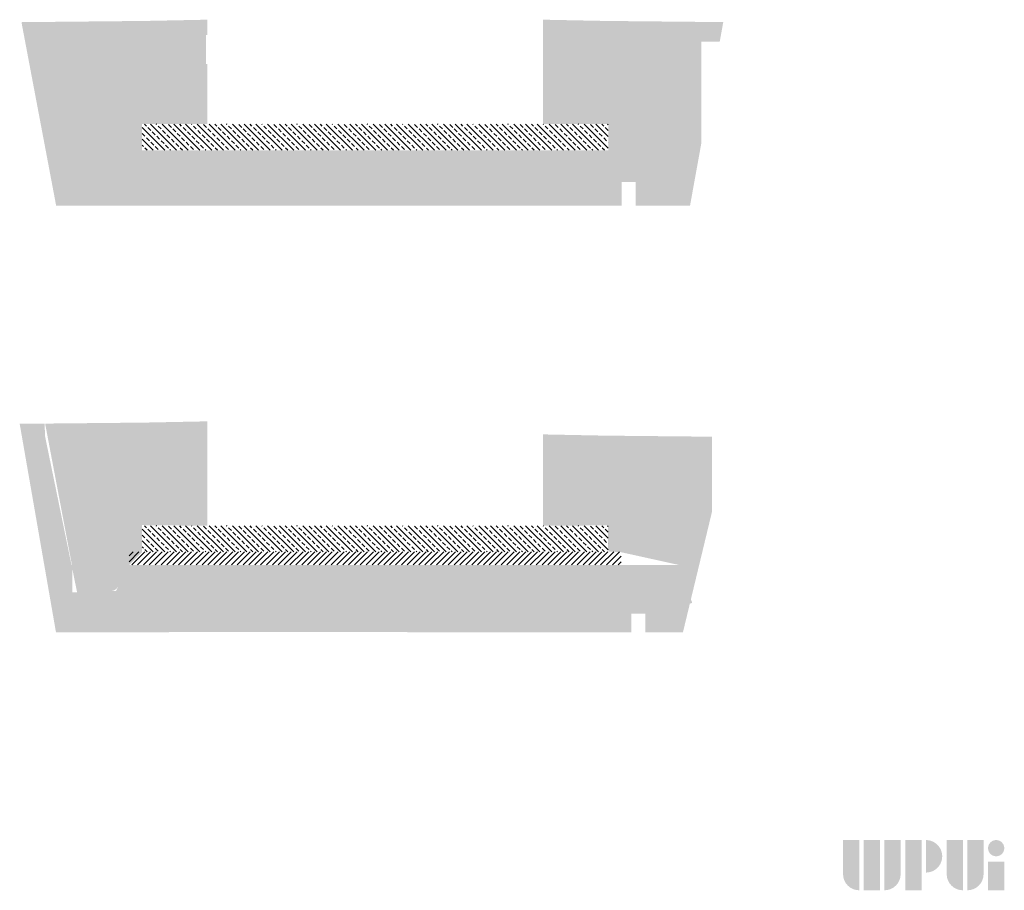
# Model space of a CAD drawing. Header units: millimetres. Extents: x 11359 to 209982, y 9392 to 44475.
# Tile 30 of 32: x 165459 to 173001, y 31153 to 37822. Entities that reach past the tile are written whole.
import ezdxf

# ---------------------------------------------------------------- set-up
doc = ezdxf.new("R2010")
doc.units = ezdxf.units.MM
for name, color, linetype in [('Obudowa', 7, 'Continuous'), ('Tabelka', 7, 'Continuous'), ('Warstwa 1', 7, 'Continuous')]:
    doc.layers.add(name, color=color, linetype=linetype)

msp = doc.modelspace()

# ---------------------------------------------------------------- hatches: boundary and pattern name
h = msp.add_hatch()
h.set_pattern_fill('CONC_DEMOLITION', color=256, scale=8, angle=315, style=0)
h.set_pattern_definition([(0, (164892.0507904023, 32671.45443187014), (1.493089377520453e-14, 60.96), [20.32, -20.32]), (0, (164902.2106929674, 32661.29452930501), (1.493089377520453e-14, 60.96), [20.32, -20.32]), (270, (164892.0507904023, 32671.45443187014), (60.96, -1.11981703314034e-14), [20.32, -20.32]), (270, (164902.2106929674, 32661.29452930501), (60.96, -1.11981703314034e-14), [20.32, -20.32])])
h.paths.add_polyline_path([(165861.6554129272, 33617.34793379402), (165653.9692004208, 34628.4462134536), (165649.4329425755, 34728.36080271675), (165459.1482162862, 34726.45795545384), (165737.0418077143, 33129.99598422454), (165910.0862636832, 33129.99598422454), (165910.097949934, 33381.51058455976), (165898.9056357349, 33435.99917817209), (165861.6554129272, 33435.99917817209)])
h.paths.add_polyline_path([(168368.6860580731, 33272.38436810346), (165932.513189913, 33272.38436810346), (165910.097949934, 33381.51058455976), (165910.0862636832, 33129.99598422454), (166602.369961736, 33129.99598422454), (166602.369961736, 33130.63273784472), (168368.5473460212, 33130.63273784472)])
h.paths.add_polyline_path([(170709.805413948, 34628.4462134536), (170466.8176161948, 33445.48591328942), (170431.2614244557, 33272.38436810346), (170380.1027328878, 33272.38436810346), (170330.8404307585, 33129.99598422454), (170539.5660516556, 33129.99598422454), (170763.1300645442, 34057.93098603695), (170763.1300645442, 34627.76727047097), (170709.8039571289, 34628.30053154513)])
h.paths.add_polyline_path([(168368.5473460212, 33130.85277142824), (168429.5366284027, 33130.85277142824), (168429.5366284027, 33129.99598422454), (169354.9067372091, 33129.99598422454), (170145.0361667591, 33129.99598422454), (170145.0361667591, 33272.38436810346), (168368.6860580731, 33272.38436810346)])
h.paths.add_polyline_path([(170380.1027328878, 33272.38436810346), (170252.2433739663, 33272.38436810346), (170252.2433739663, 33129.99598422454), (170330.8404307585, 33129.99598422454)])
at = {"ltscale": 20}
h = msp.add_hatch(dxfattribs=at)
h.set_pattern_fill('ANSI31', color=256, scale=10, style=0)
h.set_pattern_definition([(45, (10471.37597598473, 28264.07409868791), (-22.45064030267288, 22.45064030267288), [])])
h.paths.add_polyline_path([(166296.9609798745, 33645.56001078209), (166297.5330154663, 33645.56010687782), (170066.9609798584, 33645.56010687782), (170066.9609798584, 33745.56010687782), (169966.9456920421, 33745.56010687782), (169966.9456920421, 33745.48591328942), (166396.9456920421, 33745.48591328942), (166396.9456920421, 33745.56010687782), (166296.9609798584, 33745.56010687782), (166296.9609798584, 33645.56010687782)])
h = msp.add_hatch()
h.set_pattern_fill('DOTS2', color=256, scale=5, angle=180, style=0)
h.set_pattern_definition([(180, (164886.9707904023, 32668.9144318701), (-1.555301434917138e-14, -127), [0, -127]), (180, (164846.3307904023, 32666.37443187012), (-1.555301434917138e-14, -127), [0, -127]), (180, (164869.1907904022, 32638.43443187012), (-1.555301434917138e-14, -127), [0, -127]), (180, (164841.2507904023, 32618.11443187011), (-1.555301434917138e-14, -127), [0, -127]), (180, (164874.2707904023, 32610.49443187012), (-1.555301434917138e-14, -127), [0, -127]), (180, (164864.1107904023, 32580.01443187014), (-1.555301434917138e-14, -127), [0, -127]), (180, (164881.8907904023, 32557.15443187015), (-1.555301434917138e-14, -127), [0, -127]), (180, (164841.2507904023, 32559.69443187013), (-1.555301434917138e-14, -127), [0, -127]), (180, (164810.7707904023, 32554.61443187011), (-1.555301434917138e-14, -127), [0, -127]), (180, (164795.5307904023, 32585.09443187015), (-1.555301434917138e-14, -127), [0, -127]), (180, (164770.1307904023, 32587.63443187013), (-1.555301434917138e-14, -127), [0, -127]), (180, (164770.1307904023, 32633.3544318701), (-1.555301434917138e-14, -127), [0, -127]), (180, (164792.9907904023, 32648.59443187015), (-1.555301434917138e-14, -127), [0, -127]), (180, (164828.5507904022, 32640.97443187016), (-1.555301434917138e-14, -127), [0, -127]), (180, (164805.6907904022, 32618.11443187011), (-1.555301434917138e-14, -127), [0, -127]), (180, (164828.5507904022, 32595.25443187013), (-1.555301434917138e-14, -127), [0, -127]), (180, (164775.2107904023, 32666.37443187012), (-1.555301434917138e-14, -127), [0, -127])])
h.paths.add_polyline_path([(165932.513189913, 33272.38436810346), (166214.1575535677, 33479.89091194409), (166196.9569994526, 33445.48591328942), (170466.8176161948, 33445.48591328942), (170252.6197812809, 33188.63906544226), (170609.9030676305, 33356.12967076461), (170507.898926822, 33645.48591328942), (169966.9456920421, 33645.48503242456), (169466.8798071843, 33645.48062461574), (169466.8798071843, 33645.48591328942), (167898.6163244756, 33645.48591328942), (166896.9456920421, 33645.48591328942), (166896.9456920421, 33645.48062461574), (165855.8756875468, 33645.48591328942)])
h = msp.add_hatch(color=256, dxfattribs=at)
h.set_gradient(color1=(255, 255, 255), one_color=1, tint=1)
h.paths.add_polyline_path([(166219.3803413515, 33507.27642102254, 1), (166099.3803413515, 33507.27642102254, 1)])
h.paths.add_polyline_path([(166209.3803413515, 33507.27642102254, 1), (166109.3803413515, 33507.27642102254, 1)], flags=16)
h = msp.add_hatch(color=256, dxfattribs=at)
h.set_gradient(color1=(255, 255, 255), one_color=1, tint=1)
h.paths.add_polyline_path([(166219.3803413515, 33507.27642102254, 1), (166099.3803413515, 33507.27642102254, 1)])
h.paths.add_polyline_path([(166209.3803413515, 33507.27642102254, 1), (166109.3803413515, 33507.27642102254, 1)], flags=16)
h = msp.add_hatch(color=256, dxfattribs=at)
h.set_gradient(color1=(255, 255, 255), one_color=1, tint=1)
h.paths.add_polyline_path([(170266.2614133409, 33505.84048781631, 1), (170146.2614133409, 33505.84048781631, 1)])
h.paths.add_polyline_path([(170256.2614133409, 33505.84048781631, 1), (170156.2614133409, 33505.84048781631, 1)], flags=16)
h = msp.add_hatch(color=256, dxfattribs=at)
h.set_gradient(color1=(255, 255, 255), one_color=1, tint=1)
h.paths.add_polyline_path([(166209.3803413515, 33507.27642102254, 1), (166109.3803413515, 33507.27642102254, 1)])
h = msp.add_hatch(color=256, dxfattribs=at)
h.set_gradient(color1=(255, 255, 255), one_color=1, tint=1)
h.paths.add_polyline_path([(166209.3803413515, 33507.27642102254, 1), (166109.3803413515, 33507.27642102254, 1)])
at = {"layer": 'Obudowa'}
h = msp.add_hatch(dxfattribs=at)
h.set_pattern_fill('CONC_DEMOLITION', color=9, scale=8, angle=315, style=0)
h.set_pattern_definition([(0, (164892.0507904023, 32932.82534090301), (1.493089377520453e-14, 60.96), [20.32, -20.32]), (0, (164902.2106929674, 32922.66543833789), (1.493089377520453e-14, 60.96), [20.32, -20.32]), (270, (164892.0507904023, 32932.82534090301), (60.96, -1.11981703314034e-14), [20.32, -20.32]), (270, (164902.2106929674, 32922.66543833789), (60.96, -1.11981703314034e-14), [20.32, -20.32])])
h.paths.add_polyline_path([(170136.5309543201, 36622.25152320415), (170066.8684997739, 36622.25152320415), (168485.0922289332, 36622.25152320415), (168446.6230047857, 36398.70460555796), (169448.6570745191, 36398.70460555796), (170069.8024244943, 36398.70460555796), (170069.8024244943, 36580.11939107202), (170177.0096317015, 36580.11939107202), (170177.0096317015, 36398.70460555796), (170495.3343635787, 36398.70460555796), (170437.9492317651, 36622.25152320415)])
h.paths.add_polyline_path([(165896.9569981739, 36622.25152320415), (165668.5388480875, 37805.21182336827), (165472.6759683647, 37803.25319457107), (165738.2670994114, 36398.70460555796), (165924.0265431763, 36398.70460555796), (165912.3239681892, 36622.25152320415)])
h.paths.add_polyline_path([(170679.4782887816, 36871.76113711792), (170679.4782887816, 37654.77743747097), (170821.2495527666, 37654.77743747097), (170848.4868823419, 37805.21182336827), (170754.731437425, 37805.21182336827), (170695.2357662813, 37805.21182336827), (170466.8176161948, 36622.25152320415), (170634.3026093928, 36622.25152320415)])
h.paths.add_polyline_path([(165912.3239681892, 36622.25152320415), (165924.0265431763, 36398.70460555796), (167942.6763598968, 36398.70460555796), (167972.7181926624, 36622.25152320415), (166296.9569994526, 36622.25152320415)])
h.paths.add_polyline_path([(170593.8276805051, 36398.70460555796), (170634.3026093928, 36622.25152320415), (170466.8176161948, 36622.25152320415), (170437.9492317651, 36622.25152320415), (170495.3343635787, 36398.70460555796)])
h.paths.add_polyline_path([(168485.0922289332, 36622.25152320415), (167972.7181926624, 36622.25152320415), (167942.6763598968, 36398.70460555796), (168446.6230047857, 36398.70460555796)])
h = msp.add_hatch(dxfattribs=at)
h.set_pattern_fill('BRICK_INSULATING', color=9, scale=8, angle=315, style=0)
h.set_pattern_definition([(0, (164892.0507904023, 32932.82534090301), (1.741937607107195e-14, 71.12), []), (315, (164892.0507904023, 32932.82534090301), (14.36840979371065, 14.36840979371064), [0, -20.32])])
h.paths.add_polyline_path([(169466.8798071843, 37822.25141012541), (169466.8798071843, 37022.25152320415), (169966.9456920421, 37022.25152320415), (169966.9456920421, 36822.25152320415), (169966.9456920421, 36822.25064233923), (170505.4356746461, 36822.25152320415), (170466.8176161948, 36622.25152320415), (170236.5309543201, 36622.25152320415), (170466.8176161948, 36622.25152320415), (170695.2357662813, 37805.21182336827), (169942.4825237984, 37812.73935579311), (169466.8741532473, 37822.25152320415)])
h.paths.add_polyline_path([(170252.2433739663, 37503.49776945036), (170252.2433739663, 37341.00527695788), (170145.036166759, 37341.00527695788), (170145.036166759, 37503.49776945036)], flags=24)
h.paths.add_polyline_path([(170409.8577035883, 37227.78705873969), (170409.8577035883, 37064.38365533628), (170302.6504963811, 37064.38365533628), (170302.6504963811, 37227.78705873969)], flags=24)
h.paths.add_polyline_path([(165896.9569981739, 36622.25152320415), (165858.3389397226, 36822.25152320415), (166396.9456920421, 36822.2506417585), (166396.9456920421, 36822.25152320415), (166396.9456920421, 37022.25152320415), (166896.9456920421, 37022.25152320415), (166896.9196772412, 37482.37571152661), (166885.7616833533, 37482.37571152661), (166885.7616833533, 37704.35071152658), (166896.9071270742, 37704.35071152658), (166896.9004611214, 37822.25152320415), (166421.2920905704, 37812.73935579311), (165668.5388480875, 37805.21182336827)])
h.paths.add_polyline_path([(166713.3505983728, 37270.01284364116), (166714.1400469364, 37270.01284364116), (166714.1400469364, 37377.22005084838), (166713.3505983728, 37377.22005084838)], flags=9)
h.paths.add_polyline_path([(166498.816345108, 37435.87023433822), (166295.086345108, 37435.87023433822), (166295.086345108, 37527.76023433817), (166498.816345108, 37527.76023433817)], flags=24)
h.paths.add_polyline_path([(166867.9410321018, 37128.01792525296), (166472.0253406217, 37128.01792525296), (166472.0253406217, 37235.22513246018), (166867.9410321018, 37235.22513246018)], flags=9)
h = msp.add_hatch(dxfattribs=at)
h.set_pattern_fill('DOTS2', color=9, scale=5, angle=180, style=0)
h.set_pattern_definition([(180, (164886.9707904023, 32930.28534090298), (-1.555301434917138e-14, -127), [0, -127]), (180, (164846.3307904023, 32927.745340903), (-1.555301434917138e-14, -127), [0, -127]), (180, (164869.1907904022, 32899.805340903), (-1.555301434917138e-14, -127), [0, -127]), (180, (164841.2507904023, 32879.48534090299), (-1.555301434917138e-14, -127), [0, -127]), (180, (164874.2707904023, 32871.86534090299), (-1.555301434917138e-14, -127), [0, -127]), (180, (164864.1107904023, 32841.38534090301), (-1.555301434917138e-14, -127), [0, -127]), (180, (164881.8907904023, 32818.52534090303), (-1.555301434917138e-14, -127), [0, -127]), (180, (164841.2507904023, 32821.06534090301), (-1.555301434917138e-14, -127), [0, -127]), (180, (164810.7707904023, 32815.98534090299), (-1.555301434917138e-14, -127), [0, -127]), (180, (164795.5307904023, 32846.46534090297), (-1.555301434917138e-14, -127), [0, -127]), (180, (164770.1307904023, 32849.00534090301), (-1.555301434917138e-14, -127), [0, -127]), (180, (164770.1307904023, 32894.72534090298), (-1.555301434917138e-14, -127), [0, -127]), (180, (164792.9907904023, 32909.96534090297), (-1.555301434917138e-14, -127), [0, -127]), (180, (164828.5507904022, 32902.34534090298), (-1.555301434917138e-14, -127), [0, -127]), (180, (164805.6907904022, 32879.48534090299), (-1.555301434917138e-14, -127), [0, -127]), (180, (164828.5507904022, 32856.625340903), (-1.555301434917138e-14, -127), [0, -127]), (180, (164775.2107904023, 32927.745340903), (-1.555301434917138e-14, -127), [0, -127])])
h.paths.add_polyline_path([(165858.3389397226, 36822.25152320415), (165896.9569981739, 36622.25152320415), (168485.0922289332, 36622.25152320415), (168519.5093656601, 36822.25152320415), (166896.9456920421, 36822.25152320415), (166896.9456920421, 36822.24623453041), (166396.9456920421, 36822.2506417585)])
h.paths.add_polyline_path([(169966.9456920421, 36822.25064233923), (169466.8798071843, 36822.24623453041), (169466.8798071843, 36822.25152320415), (168519.5093656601, 36822.25152320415), (168485.0922289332, 36622.25152320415), (170466.8176161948, 36622.25152320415), (170505.4356746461, 36822.25152320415)])
h = msp.add_hatch(dxfattribs=at)
h.set_pattern_fill('BRICK_INSULATING', color=9, scale=8, angle=225, style=0)
h.set_pattern_definition([(180, (171471.7202094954, 32671.45443187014), (-1.741937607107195e-14, 71.12), []), (225, (171471.7202094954, 32671.45443187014), (-14.36840979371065, 14.36840979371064), [0, -20.32])])
h.paths.add_polyline_path([(166896.8911927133, 34645.48580021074), (166896.9456920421, 33945.48591328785), (166395.3769531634, 33950.3960019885), (166396.5350246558, 33743.10120484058), (166297.5330154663, 33645.56010687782), (165855.8720730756, 33645.48591328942), (165896.9533837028, 33445.48591328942), (165896.9533837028, 33445.48591328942), (165653.9655859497, 34728.4462134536), (165653.9954516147, 34728.30081563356), (166421.2884760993, 34735.97374587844), (166896.8968466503, 34745.48591328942)])
h.paths.add_polyline_path([(166097.5095865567, 33505.84048781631, 1), (166217.5095865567, 33505.84048781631, 1)], flags=16)
h.paths.add_polyline_path([(166498.8127306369, 34401.13943187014), (166498.8127306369, 34401.13943187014), (166498.8127306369, 34493.02943187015), (166498.8127306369, 34493.02943187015)], flags=24)
h.paths.add_polyline_path([(166171.1254604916, 34326.73215953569), (166171.1254604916, 34164.23966704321), (166170.9294417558, 34164.23966704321), (166170.9294417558, 34326.73215953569)], flags=24)
h.paths.add_polyline_path([(165896.9533837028, 33445.48591328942), (165896.9533837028, 33445.48591328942), (170466.8140017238, 33445.48591328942), (170431.2578099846, 33272.38436810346), (165932.513189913, 33272.38436810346), (165932.513189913, 33272.38436810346), (165932.513189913, 33272.38436810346), (165932.513189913, 33272.38436810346), (165932.5095754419, 33272.38436810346)])
h = msp.add_hatch(dxfattribs=at)
h.set_pattern_fill('BRICK_INSULATING', color=9, scale=8, angle=315, style=0)
h.set_pattern_definition([(0, (164892.0507904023, 32671.45443187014), (1.741937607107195e-14, 71.12), []), (315, (164892.0507904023, 32671.45443187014), (14.36840979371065, 14.36840979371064), [0, -20.32])])
h.paths.add_polyline_path([(169466.8798071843, 34645.48580021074), (169468.3306600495, 33945.69211824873), (169964.9551436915, 33948.63434363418), (169966.8080580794, 33748.51958973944), (170064.2018705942, 33743.39512338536), (170507.898926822, 33645.48591328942), (170466.8176161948, 33445.48591328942), (170466.8176161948, 33445.48591328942), (170709.805413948, 34628.4462134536), (170709.775548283, 34628.30081563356), (169942.4825237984, 34635.97374587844), (169466.8741532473, 34645.48591328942)])
h.paths.add_polyline_path([(170266.2614133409, 33505.84048781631, -1), (170146.2614133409, 33505.84048781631, -1)], flags=16)
h.paths.add_polyline_path([(170068.6882692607, 34401.13943187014), (169864.9582692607, 34401.13943187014), (169864.9582692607, 34493.02943187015), (170068.6882692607, 34493.02943187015)], flags=24)
h.paths.add_polyline_path([(170300.0487653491, 34431.00130898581), (170300.0487653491, 34253.85256037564), (170192.8415581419, 34253.85256037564), (170192.8415581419, 34431.00130898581)], flags=9)
h.paths.add_polyline_path([(170466.8176161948, 33445.48591328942), (170466.8176161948, 33445.48591328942), (165896.9569981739, 33445.48591328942), (165932.513189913, 33272.38436810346), (170190.4285657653, 33272.38436810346), (170190.4285657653, 33398.2316073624), (170190.4285657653, 33398.2316073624), (170190.4285657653, 33272.38436810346), (170431.2614244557, 33272.38436810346)])
at = {"layer": 'Tabelka', "lineweight": 25}
h = msp.add_hatch(color=92, dxfattribs=at)
edge = h.paths.add_edge_path()
edge.add_line((171765.5617371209, 31538.05917150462), (171890.10749647, 31538.05917150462))
edge.add_line((171890.10749647, 31538.05917150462), (171890.1074964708, 31153.09955169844))
edge.add_arc((171890.1074964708, 31277.64531104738), 124.5457593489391, 180.0000000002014, 270, ccw=False)
edge.add_line((171765.5617371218, 31277.64531104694), (171765.5617371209, 31538.05917150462))
h.paths.add_polyline_path([(172048.6202810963, 31153.09955169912), (171924.0745217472, 31153.09955169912), (171924.0745217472, 31538.05917150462), (172048.6202810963, 31538.05917150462)])
edge = h.paths.add_edge_path()
edge.add_line((172082.5873063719, 31538.05917150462), (172207.1330657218, 31538.05917150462))
edge.add_line((172207.1330657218, 31538.05917150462), (172207.1330657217, 31277.64531104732))
edge.add_arc((172082.5873063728, 31277.64531104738), 124.5457593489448, 269.9999999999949, 359.99999999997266, ccw=False)
edge.add_line((172082.5873063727, 31153.09955169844), (172082.5873063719, 31538.05917150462))
h.paths.add_polyline_path([(172242.2836655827, 31153.09955169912), (172242.2836655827, 31538.05917150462), (172366.8294249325, 31538.05917150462), (172366.8294249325, 31153.09955169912)])
edge = h.paths.add_edge_path()
edge.add_line((172400.796450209, 31288.9676528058), (172400.796450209, 31538.05917150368))
edge.add_arc((172400.796450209, 31413.51341215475), 124.5457593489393, -89.99999999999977, 90.00000000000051, ccw=False)
edge = h.paths.add_edge_path()
edge.add_line((172559.3092348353, 31538.14027274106), (172683.8549941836, 31538.14027274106))
edge.add_line((172683.8549941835, 31538.14027274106), (172683.8549941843, 31153.1806529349))
edge.add_arc((172683.8549941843, 31277.72641228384), 124.5457593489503, 180.0000000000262, 269.99999999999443, ccw=False)
edge.add_line((172559.3092348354, 31277.72641228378), (172559.3092348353, 31538.14027274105))
edge = h.paths.add_edge_path()
edge.add_line((172717.8220194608, 31538.14027274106), (172842.3677788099, 31538.14027274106))
edge.add_line((172842.3677788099, 31538.14027274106), (172842.3677788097, 31277.72641228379))
edge.add_arc((172717.8220194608, 31277.72641228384), 124.5457593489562, 270, 359.9999999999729, ccw=False)
edge.add_line((172717.8220194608, 31153.18065293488), (172717.8220194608, 31538.14027274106))
h.paths.add_polyline_path([(172876.3348040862, 31371.36793351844), (173000.8805634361, 31371.36793351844), (173000.8805634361, 31153.09955169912), (172876.3348040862, 31153.09955169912)])
h = msp.add_hatch(color=1, dxfattribs=at)
edge = h.paths.add_edge_path()
edge.add_arc((172938.6076837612, 31475.68417574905), 62.27287967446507, 224.9999999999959, 404.9999999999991)
edge.add_arc((172938.6076837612, 31475.68417574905), 62.27287967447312, 45.00000000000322, 224.9999999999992)
at = {"layer": 'Warstwa 1'}
h = msp.add_hatch(dxfattribs=at)
h.set_pattern_fill('ANSI33', color=256, scale=10, angle=90, style=0)
h.set_pattern_definition([(135, (164892.0507904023, 32932.82534090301), (-44.90128060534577, -44.90128060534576), []), (135, (164892.0507904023, 32977.72662143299), (-44.90128060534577, -44.90128060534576), [31.75, -15.875])])
h.paths.add_polyline_path([(169466.8798071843, 37022.25152320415), (166896.9456920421, 37022.25152320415), (166396.9456920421, 37022.25152320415), (166396.9456920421, 36822.25152320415), (169466.8798071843, 36822.25152320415), (169466.8798071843, 36822.24623453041), (169966.9456920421, 36822.25064233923), (169966.9456920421, 36822.25152320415), (169966.9456920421, 37022.25152320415)])
h = msp.add_hatch(dxfattribs=at)
h.set_pattern_fill('ANSI33', color=256, scale=10, angle=90, style=0)
h.set_pattern_definition([(135, (164892.0507904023, 29856.05973098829), (-44.90128060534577, -44.90128060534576), []), (135, (164892.0507904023, 29900.96101151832), (-44.90128060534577, -44.90128060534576), [31.75, -15.875])])
h.paths.add_polyline_path([(169466.8798071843, 33945.48591328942), (166896.9456920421, 33945.48591328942), (166396.9456920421, 33945.48591328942), (166396.9456920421, 33745.48591328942), (169466.8798071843, 33745.48591328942), (169466.8798071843, 33745.48062461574), (169966.9456920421, 33745.48503242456), (169966.9456920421, 33745.48591328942), (169966.9456920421, 33945.48591328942)])

doc.saveas('drawing.dxf')
